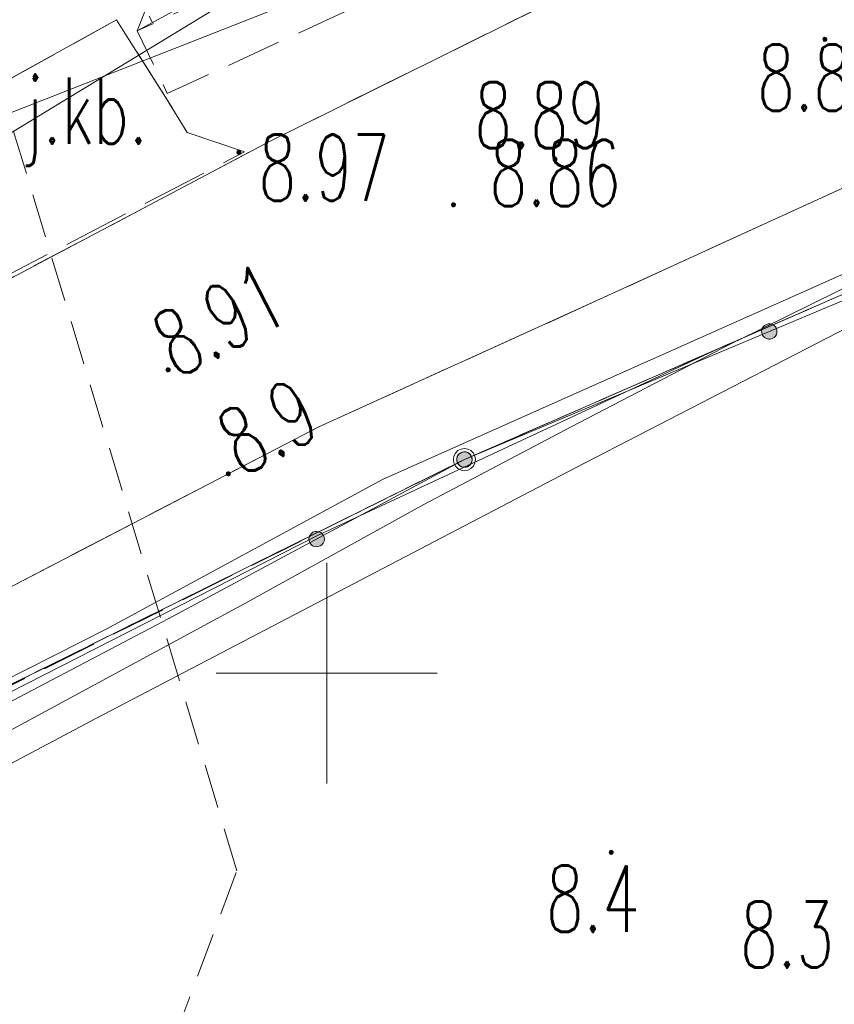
# Model space of a CAD drawing. Header units: millimetres. Extents: x -367306 to 168495, y -187323 to 82034.
# Tile 112 of 170: x -37412 to -18962, y 21478 to 43780. Entities that reach past the tile are written whole.
import ezdxf

# ---------------------------------------------------------------- set-up
doc = ezdxf.new("R2010")
doc.units = ezdxf.units.MM
doc.header["$MEASUREMENT"] = 0
for name, pattern in [('L_0_03', [1000, 500, -500]), ('L_0_04', [1500, 1000, -500]), ('L_0_05', [1750, 1250, -500]), ('L_0_06', [2000, 1500, -500])]:
    doc.linetypes.add(name, pattern=pattern)
for name, color, linetype, lineweight in [('Nowe_0_Nr_pióra__9', 7, 'Continuous', 13), ('Nowe_EGDE_Nr_pióra__8', 7, 'Continuous', 13), ('Nowe_EGDE_Nr_pióra__9', 7, 'Continuous', 13), ('Nowe_EGKK_Nr_pióra__8', 7, 'Continuous', 13), ('Nowe_EGKK_Nr_pióra__9', 7, 'Continuous', 13), ('Nowe_EGPG_Nr_pióra__8', 7, 'Continuous', 13), ('Nowe_EGPG_Nr_pióra__9', 7, 'Continuous', 13), ('Nowe_EGUG_Nr_pióra__8', 7, 'Continuous', 13), ('Nowe_EGUG_Nr_pióra__9', 7, 'Continuous', 13), ('Nowe_OTKC_Nr_pióra__8', 7, 'Continuous', 13), ('Nowe_OTKC_Nr_pióra__9', 7, 'Continuous', 13), ('Nowe_OTKJ_Nr_pióra__8', 7, 'Continuous', 13), ('Nowe_OTKJ_Nr_pióra__9', 7, 'Continuous', 13), ('Nowe_OTKJ_O_Nr_pióra__8', 7, 'Continuous', 13), ('Nowe_OTKK_Nr_pióra__8', 7, 'Continuous', 13), ('Nowe_OTKK_Nr_pióra__9', 7, 'Continuous', 13), ('Nowe_OTOO_Nr_pióra__7', 7, 'Continuous', 13), ('Nowe_OTOO_Nr_pióra__8', 7, 'Continuous', 13), ('Nowe_OTOO_Nr_pióra__9', 7, 'Continuous', 13), ('Nowe_OTRK_Nr_pióra__8', 7, 'Continuous', 13), ('Nowe_OTRK_Nr_pióra__9', 7, 'Continuous', 13), ('Nowe_OTRN_Nr_pióra__7', 7, 'Continuous', 13), ('Nowe_OTRN_Nr_pióra__8', 7, 'Continuous', 13), ('Nowe_OTRN_Nr_pióra__9', 7, 'Continuous', 13), ('Nowe_OTRN_O_Nr_pióra__8', 7, 'Continuous', 13), ('Nowe_OTRS_Nr_pióra__7', 7, 'Continuous', 13), ('Nowe_OTRS_Nr_pióra__8', 7, 'Continuous', 13), ('Nowe_OTRS_Nr_pióra__9', 7, 'Continuous', 13), ('Nowe_OTRS_O_Nr_pióra__8', 7, 'Continuous', 13), ('Nowe_siatka_Nr_pióra__9', 7, 'Continuous', 13), ('Nowe_SUEP_Nr_pióra__8', 7, 'Continuous', 13), ('Nowe_SUEP_Nr_pióra__9', 7, 'Continuous', 13), ('Nowe_SUKP_Nr_pióra__9', 7, 'Continuous', 13), ('Nowe_SUTP_Nr_pióra__8', 7, 'Continuous', 13), ('Nowe_SUTP_Nr_pióra__9', 7, 'Continuous', 13)]:
    doc.layers.add(name, color=color, linetype=linetype, lineweight=lineweight)
doc.styles.add('STYL_AUTOMATYCZNY_3', font='Simplex.shx')

msp = doc.modelspace()

# ---------------------------------------------------------------- hatches: boundary and pattern name
at = {"layer": 'Nowe_OTOO_Nr_pióra__7', "linetype": 'Continuous', "lineweight": 13}
for points in [[(-20272, 36784.7), (-20295.1, 36824.2), (-20327.5, 36856.3), (-20367.2, 36879), (-20411.4, 36890.6), (-20457.1, 36890.4), (-20501.1, 36878.3), (-20540.6, 36855.3), (-20572.7, 36822.8), (-20595.4, 36783.2), (-20607, 36739), (-20606.8, 36693.3), (-20594.7, 36649.2), (-20571.7, 36609.8), (-20539.2, 36577.6), (-20499.6, 36555), (-20455.4, 36543.4), (-20409.7, 36543.6), (-20365.6, 36555.6), (-20326.2, 36578.7), (-20294, 36611.1), (-20271.4, 36650.8), (-20259.8, 36695), (-20260, 36740.7)], [(-20272, 36784.7), (-20295.1, 36824.2), (-20327.5, 36856.3), (-20367.2, 36879), (-20411.4, 36890.6), (-20457.1, 36890.4), (-20501.1, 36878.3), (-20540.6, 36855.3), (-20572.7, 36822.8), (-20595.4, 36783.2), (-20607, 36739), (-20606.8, 36693.3), (-20594.7, 36649.2), (-20571.7, 36609.8), (-20539.2, 36577.6), (-20499.6, 36555), (-20455.4, 36543.4), (-20409.7, 36543.6), (-20365.6, 36555.6), (-20326.2, 36578.7), (-20294, 36611.1), (-20271.4, 36650.8), (-20259.8, 36695), (-20260, 36740.7)], [(-27492.5, 33734), (-27465.8, 33697), (-27430.4, 33668.1), (-27388.7, 33649.4), (-27343.6, 33642.1), (-27298.1, 33646.7), (-27255.4, 33662.9), (-27218.4, 33689.6), (-27189.5, 33725), (-27170.8, 33766.7), (-27163.5, 33811.8), (-27168.1, 33857.2), (-27184.3, 33899.9), (-27211, 33937), (-27246.4, 33965.9), (-27288.1, 33984.6), (-27333.2, 33991.9), (-27378.6, 33987.3), (-27421.3, 33971.1), (-27458.4, 33944.4), (-27487.3, 33909), (-27506, 33867.3), (-27513.3, 33822.2), (-27508.7, 33776.8)], [(-27177, 33884.7), (-27200.1, 33924.2), (-27232.5, 33956.3), (-27272.2, 33979), (-27316.4, 33990.6), (-27362.1, 33990.4), (-27406.1, 33978.3), (-27445.6, 33955.3), (-27477.7, 33922.8), (-27500.4, 33883.2), (-27512, 33839), (-27511.8, 33793.3), (-27499.7, 33749.2), (-27476.7, 33709.8), (-27444.2, 33677.6), (-27404.6, 33655), (-27360.4, 33643.4), (-27314.7, 33643.6), (-27270.6, 33655.6), (-27231.2, 33678.7), (-27199, 33711.1), (-27176.4, 33750.8), (-27164.8, 33795), (-27165, 33840.7)], [(-30840.5, 31932), (-30813.8, 31895), (-30778.4, 31866.1), (-30736.8, 31847.4), (-30691.7, 31840.1), (-30646.2, 31844.7), (-30603.5, 31860.9), (-30566.5, 31887.6), (-30537.6, 31923), (-30518.8, 31964.7), (-30511.5, 32009.8), (-30516.1, 32055.2), (-30532.3, 32097.9), (-30559.1, 32135), (-30594.5, 32163.9), (-30636.1, 32182.6), (-30681.2, 32189.9), (-30726.7, 32185.3), (-30769.4, 32169.1), (-30806.4, 32142.4), (-30835.3, 32107), (-30854.1, 32065.3), (-30861.4, 32020.2), (-30856.8, 31974.7)], [(-30840.5, 31932), (-30813.8, 31895), (-30778.4, 31866.1), (-30736.8, 31847.4), (-30691.7, 31840.1), (-30646.2, 31844.7), (-30603.5, 31860.9), (-30566.5, 31887.6), (-30537.6, 31923), (-30518.8, 31964.7), (-30511.5, 32009.8), (-30516.1, 32055.2), (-30532.3, 32097.9), (-30559.1, 32135), (-30594.5, 32163.9), (-30636.1, 32182.6), (-30681.2, 32189.9), (-30726.7, 32185.3), (-30769.4, 32169.1), (-30806.4, 32142.4), (-30835.3, 32107), (-30854.1, 32065.3), (-30861.4, 32020.2), (-30856.8, 31974.7)]]:
    msp.add_hatch(color=7, dxfattribs=at).paths.add_polyline_path(points)
at = {"layer": 'Nowe_OTRN_Nr_pióra__7', "linetype": 'Continuous', "lineweight": 13}
for points in [[(-32732.2, 33493.1), (-32730.7, 33481.4), (-32726.2, 33470.6), (-32719.1, 33461.2), (-32709.7, 33454.1), (-32698.9, 33449.6), (-32687.2, 33448.1), (-32675.6, 33449.6), (-32664.7, 33454.1), (-32655.4, 33461.2), (-32648.3, 33470.6), (-32643.8, 33481.4), (-32642.2, 33493.1), (-32643.8, 33504.7), (-32648.3, 33515.6), (-32655.4, 33524.9), (-32664.7, 33532), (-32675.6, 33536.5), (-32687.2, 33538.1), (-32698.9, 33536.5), (-32709.7, 33532), (-32719.1, 33524.9), (-32726.2, 33515.6), (-32730.7, 33504.7)], [(-24058.2, 24919), (-24056.6, 24907.3), (-24052.1, 24896.5), (-24045, 24887.2), (-24035.7, 24880), (-24024.8, 24875.5), (-24013.2, 24874), (-24001.5, 24875.5), (-23990.7, 24880), (-23981.3, 24887.2), (-23974.2, 24896.5), (-23969.7, 24907.3), (-23968.2, 24919), (-23969.7, 24930.6), (-23974.2, 24941.5), (-23981.3, 24950.8), (-23990.7, 24958), (-24001.5, 24962.5), (-24013.2, 24964), (-24024.8, 24962.5), (-24035.7, 24958), (-24045, 24950.8), (-24052.1, 24941.5), (-24056.6, 24930.6)]]:
    msp.add_hatch(color=7, dxfattribs=at).paths.add_polyline_path(points)
at = {"layer": 'Nowe_OTRS_Nr_pióra__7', "linetype": 'Continuous', "lineweight": 13}
for points in [[(-19219, 43335.4), (-19217.5, 43323.7), (-19213, 43312.9), (-19205.9, 43303.6), (-19196.5, 43296.4), (-19185.7, 43291.9), (-19174, 43290.4), (-19162.4, 43291.9), (-19151.5, 43296.4), (-19142.2, 43303.6), (-19135.1, 43312.9), (-19130.6, 43323.7), (-19129, 43335.4), (-19130.6, 43347), (-19135.1, 43357.9), (-19142.2, 43367.2), (-19151.5, 43374.4), (-19162.4, 43378.8), (-19174, 43380.4), (-19185.7, 43378.8), (-19196.5, 43374.4), (-19205.9, 43367.2), (-19213, 43357.9), (-19217.5, 43347)], [(-32493.4, 40778.2), (-32491.9, 40766.5), (-32487.4, 40755.7), (-32480.3, 40746.4), (-32470.9, 40739.2), (-32460.1, 40734.7), (-32448.4, 40733.2), (-32436.8, 40734.7), (-32425.9, 40739.2), (-32416.6, 40746.4), (-32409.5, 40755.7), (-32405, 40766.5), (-32403.4, 40778.2), (-32405, 40789.8), (-32409.5, 40800.7), (-32416.6, 40810), (-32425.9, 40817.1), (-32436.8, 40821.6), (-32448.4, 40823.2), (-32460.1, 40821.6), (-32470.9, 40817.1), (-32480.3, 40810), (-32487.4, 40800.7), (-32491.9, 40789.8)], [(-25332.6, 40621.9), (-25331.1, 40610.2), (-25326.6, 40599.4), (-25319.4, 40590), (-25310.1, 40582.9), (-25299.3, 40578.4), (-25287.6, 40576.9), (-25276, 40578.4), (-25265.1, 40582.9), (-25255.8, 40590), (-25248.7, 40599.4), (-25244.2, 40610.2), (-25242.6, 40621.9), (-25244.2, 40633.5), (-25248.7, 40644.4), (-25255.8, 40653.7), (-25265.1, 40660.8), (-25276, 40665.3), (-25287.6, 40666.9), (-25299.3, 40665.3), (-25310.1, 40660.8), (-25319.4, 40653.7), (-25326.6, 40644.4), (-25331.1, 40633.5)], [(-27633.4, 39587), (-27631.8, 39575.3), (-27627.4, 39564.5), (-27620.2, 39555.2), (-27610.9, 39548), (-27600, 39543.5), (-27588.4, 39542), (-27576.7, 39543.5), (-27565.9, 39548), (-27556.6, 39555.2), (-27549.4, 39564.5), (-27544.9, 39575.3), (-27543.4, 39587), (-27544.9, 39598.6), (-27549.4, 39609.5), (-27556.6, 39618.8), (-27565.9, 39626), (-27576.7, 39630.4), (-27588.4, 39632), (-27600, 39630.4), (-27610.9, 39626), (-27620.2, 39618.8), (-27627.4, 39609.5), (-27631.8, 39598.6)], [(-34094.4, 35848.7), (-34092.8, 35837), (-34088.3, 35826.2), (-34081.2, 35816.9), (-34071.9, 35809.7), (-34061, 35805.2), (-34049.4, 35803.7), (-34037.7, 35805.2), (-34026.9, 35809.7), (-34017.5, 35816.9), (-34010.4, 35826.2), (-34005.9, 35837), (-34004.4, 35848.7), (-34005.9, 35860.3), (-34010.4, 35871.2), (-34017.5, 35880.5), (-34026.9, 35887.7), (-34037.7, 35892.2), (-34049.4, 35893.7), (-34061, 35892.2), (-34071.9, 35887.7), (-34081.2, 35880.5), (-34088.3, 35871.2), (-34092.8, 35860.3)]]:
    msp.add_hatch(color=7, dxfattribs=at).paths.add_polyline_path(points)

# ---------------------------------------------------------------- linework, layer by layer
at = {"layer": 'Nowe_0_Nr_pióra__9', "color": 7, "linetype": 'L_0_04', "lineweight": 13}
msp.add_lwpolyline([(-54175.8, -16615), (-36542.5, 13691.6), (-32491.5, 24497.6), (-41006.9, 52709.3), (-354.8, 78621.1), (4924.1, 35501.4), (-2954.1, 7738.8), (31962.3, -8247.3), (46488.5, 22925.7), (96328.3, 3296.1), (84395.1, -59501.6), (78496.2, -91288.2), (63259, -147476.2), (43808.2, -176834.2), (-26519.8, -152286.8), (-79150.4, -133916.5), (-87259.9, -85957.4)], close=True, dxfattribs=at)
at = {"layer": 'Nowe_EGDE_Nr_pióra__8', "color": 7, "linetype": 'Continuous', "lineweight": 13}
msp.add_line((-27338.4, 33817), (-27338.3, 33817), dxfattribs=at)
msp.add_line((-27338.4, 33817), (-27338.3, 33817), dxfattribs=at)
at = {"layer": 'Nowe_EGDE_Nr_pióra__9', "color": 7, "linetype": 'Continuous', "lineweight": 13, "flags": 128}
for points in [[(-13708.4, 39767), (-27338.4, 33817)], [(-27338.4, 33817), (-13708.4, 39767)], [(-27338.4, 33817), (-42678.4, 26207)], [(-42678.4, 26207), (-27338.4, 33817)]]:
    msp.add_lwpolyline(points, dxfattribs=at)
at = {"layer": 'Nowe_EGKK_Nr_pióra__8', "color": 7, "linetype": 'Continuous', "lineweight": 13}
msp.add_line((-27338.4, 33817), (-27338.3, 33817), dxfattribs=at)
at = {"layer": 'Nowe_EGKK_Nr_pióra__9', "color": 7, "linetype": 'L_0_06', "lineweight": 13, "flags": 128}
for points in [[(-13708.4, 39767), (-27338.4, 33817)], [(-27338.4, 33817), (-42678.4, 26207)]]:
    msp.add_lwpolyline(points, dxfattribs=at)
at = {"layer": 'Nowe_EGPG_Nr_pióra__8', "color": 7, "linetype": 'Continuous', "lineweight": 13}
for p, q in [((-27540.6, 33963.9), (-27540.6, 33963.9)), ((-27485.3, 34019.2), (-27485.3, 34019.2)), ((-27415.6, 34054.7), (-27415.6, 34054.7)), ((-27338.4, 34067), (-27338.3, 34067)), ((-27261.1, 34054.7), (-27261.1, 34054.7)), ((-27191.4, 34019.2), (-27191.4, 34019.2)), ((-27136.1, 33963.9), (-27136.1, 33963.9)), ((-27588.4, 33817), (-27588.3, 33817)), ((-27576.1, 33894.2), (-27576.1, 33894.2)), ((-27576.1, 33739.7), (-27576.1, 33739.7)), ((-27100.6, 33894.2), (-27100.6, 33894.2)), ((-27100.6, 33739.7), (-27100.6, 33739.7)), ((-27088.4, 33817), (-27088.3, 33817)), ((-27540.6, 33670), (-27540.6, 33670)), ((-27485.3, 33614.7), (-27485.3, 33614.7)), ((-27415.6, 33579.2), (-27415.6, 33579.2)), ((-27338.4, 33567), (-27338.3, 33567)), ((-27261.1, 33579.2), (-27261.1, 33579.2)), ((-27191.4, 33614.7), (-27191.4, 33614.7)), ((-27136.1, 33670), (-27136.1, 33670))]:
    msp.add_line(p, q, dxfattribs=at)
at = {"layer": 'Nowe_EGPG_Nr_pióra__9', "color": 7, "linetype": 'Continuous', "lineweight": 13, "flags": 128}
msp.add_lwpolyline([(-27338.4, 34067), (-27261.1, 34054.7), (-27191.4, 34019.2), (-27136.1, 33963.9), (-27100.6, 33894.2), (-27088.4, 33817), (-27100.6, 33739.7), (-27136.1, 33670), (-27191.4, 33614.7), (-27261.1, 33579.2), (-27338.4, 33567), (-27415.6, 33579.2), (-27485.3, 33614.7), (-27540.6, 33670), (-27576.1, 33739.7), (-27588.4, 33817), (-27576.1, 33894.2), (-27540.6, 33963.9), (-27485.3, 34019.2), (-27415.6, 34054.7)], close=True, dxfattribs=at)
at = {"layer": 'Nowe_EGUG_Nr_pióra__8', "color": 7, "linetype": 'Continuous', "lineweight": 13}
msp.add_line((-27338.4, 33817), (-27338.3, 33817), dxfattribs=at)
msp.add_line((-27338.4, 33817), (-27338.3, 33817), dxfattribs=at)
at = {"layer": 'Nowe_EGUG_Nr_pióra__9', "color": 7, "linetype": 'L_0_03', "lineweight": 13, "flags": 128}
for points in [[(-13708.4, 39767), (-27338.4, 33817)], [(-27338.4, 33817), (-13708.4, 39767)], [(-27338.4, 33817), (-42678.4, 26207)], [(-42678.4, 26207), (-27338.4, 33817)]]:
    msp.add_lwpolyline(points, dxfattribs=at)
at = {"layer": 'Nowe_OTKC_Nr_pióra__8', "color": 7, "linetype": 'Continuous', "lineweight": 13}
for p, q in [((-34748.4, 43527), (-34748.3, 43527)), ((-34068.4, 42107), (-34068.3, 42107)), ((-21133.6, 36525.6), (-21133.5, 36525.6)), ((-27338.4, 33817), (-27338.3, 33817))]:
    msp.add_line(p, q, dxfattribs=at)
at = {"layer": 'Nowe_OTKC_Nr_pióra__9', "color": 7, "linetype": 'L_0_05', "lineweight": 13, "flags": 128}
msp.add_lwpolyline([(-5598.4, 56467), (-6528.4, 56027), (-13758.4, 53107), (-18528.4, 51077), (-24978.4, 48047), (-34748.4, 43527), (-34068.4, 42107), (-24428.4, 46547), (-17758.4, 49657), (-13148.4, 51617), (-5158.4, 54897)], close=True, dxfattribs=at)
msp.add_lwpolyline([(40931.6, 50687), (33461.6, 50317), (33441.6, 49927), (19970.9, 48535.2), (14602.6, 47479.5), (7131.6, 45977), (-1038.4, 43667), (-10544.6, 40736.8), (-13708.4, 39767), (-21133.6, 36525.6), (-27338.4, 33817), (-48382.6, 23335.5), (-59063, 17959.1)], dxfattribs=at)
at = {"layer": 'Nowe_OTKJ_Nr_pióra__8', "color": 7, "linetype": 'Continuous', "lineweight": 13}
for p, q in [((-35218.4, 43777), (-35218.3, 43777)), ((-35028.4, 43477), (-35028.3, 43477)), ((-34108.4, 42027), (-34108.3, 42027)), ((-33618.4, 41227), (-33618.3, 41227)), ((-31757.2, 41020.6), (-31757.1, 41020.6)), ((-32318.4, 40787), (-32318.3, 40787)), ((-24257.2, 37455), (-24257.2, 37455)), ((-30634, 34559.6), (-30633.9, 34559.6))]:
    msp.add_line(p, q, dxfattribs=at)
at = {"layer": 'Nowe_OTKJ_Nr_pióra__9', "color": 7, "linetype": 'L_0_06', "lineweight": 13, "flags": 128}
for points in [[(44431.6, 60337), (41121.6, 60287), (36481.6, 60087), (30239.1, 59701.8), (18438.5, 58384.9), (10852.6, 57045.4), (2541.6, 54977), (-1278.4, 53997), (-4448.4, 53057), (-5568.4, 52657), (-12197.4, 50105.1), (-15977.6, 48581.7), (-22649.3, 45535), (-31757.2, 41020.6), (-39308, 37027.9), (-42310.2, 35440.9), (-54669.1, 28838.8), (-59956, 26040.8)], [(-59229.9, 19469.7), (-44819.2, 27191.1), (-30634, 34559.6), (-24257.2, 37455), (-18281, 40190.7), (-13554.2, 41959.5), (-5076.3, 44551.6), (7270.2, 48067.6), (16773.8, 50269), (23239.5, 51190.7), (32222.6, 51752.2), (41031.6, 52197), (46301.6, 52177), (52141.6, 51957), (55391.6, 51677), (57841.6, 51437), (60391.6, 51097), (62981.6, 50677), (65321.6, 50227), (67061.6, 49737), (68881.6, 48917), (70241.6, 47997), (71571.6, 46717), (72751.6, 45147), (73551.6, 43807), (74461.6, 42007), (75151.6, 40047), (75448.6, 38664.6), (83358.5, 36552.2), (83731.6, 38027), (84411.6, 39397), (85301.6, 40597), (86741.6, 42017), (88101.6, 42727), (89591.6, 42997), (91121.6, 42927), (92551.6, 42547), (93881.6, 41847), (94981.6, 40827), (95821.6, 39547), (96561.6, 37677), (96991.6, 36157), (97101.6, 34757)]]:
    msp.add_lwpolyline(points, dxfattribs=at)
msp.add_lwpolyline([(-32318.4, 40787), (-33618.4, 41227), (-34108.4, 42027), (-35028.4, 43477), (-35218.4, 43777), (-40298.4, 40967), (-39368.4, 38857), (-39578.4, 37007)], close=True, dxfattribs=at)
at = {"layer": 'Nowe_OTKK_Nr_pióra__8', "color": 7, "linetype": 'Continuous', "lineweight": 13}
for p, q in [((-35218.4, 43777), (-35218.3, 43777)), ((-35028.4, 43477), (-35028.3, 43477)), ((-34108.4, 42027), (-34108.3, 42027)), ((-33618.4, 41227), (-33618.3, 41227)), ((-31757.2, 41020.6), (-31757.1, 41020.6)), ((-32318.4, 40787), (-32318.3, 40787)), ((-24257.2, 37455), (-24257.2, 37455)), ((-30634, 34559.6), (-30633.9, 34559.6))]:
    msp.add_line(p, q, dxfattribs=at)
at = {"layer": 'Nowe_OTKK_Nr_pióra__9', "color": 7, "linetype": 'Continuous', "lineweight": 13, "flags": 128}
for points in [[(-54669.1, 28838.8), (-42310.2, 35440.9), (-39308, 37027.9), (-31757.2, 41020.6), (-22649.3, 45535), (-15977.6, 48581.7), (-12197.4, 50105.1), (-5568.4, 52657), (-4448.4, 53057), (-1278.4, 53997), (2541.6, 54977), (10783.8, 57027.3)], [(-59229.9, 19469.7), (-44819.2, 27191.1), (-30634, 34559.6), (-24257.2, 37455), (-18281, 40190.7), (-13554.2, 41959.5), (-5076.3, 44551.6), (7270.2, 48067.6), (16773.8, 50269)], [(-32318.4, 40787), (-33618.4, 41227), (-34108.4, 42027), (-35028.4, 43477), (-35218.4, 43777), (-40298.4, 40967), (-39368.4, 38857), (-39578.4, 37007)]]:
    msp.add_lwpolyline(points, dxfattribs=at)
at = {"layer": 'Nowe_OTOO_Nr_pióra__8', "color": 7, "linetype": 'Continuous', "lineweight": 13}
for p, q in [((-20572.7, 36822.8), (-20572.7, 36822.8)), ((-20572.7, 36822.8), (-20572.7, 36822.8)), ((-20540.6, 36855.3), (-20540.5, 36855.3)), ((-20540.6, 36855.3), (-20540.5, 36855.3)), ((-20501.1, 36878.3), (-20501.1, 36878.3)), ((-20501.1, 36878.3), (-20501.1, 36878.3)), ((-20457.1, 36890.4), (-20457, 36890.4)), ((-20457.1, 36890.4), (-20457, 36890.4)), ((-20411.4, 36890.6), (-20411.3, 36890.6)), ((-20411.4, 36890.6), (-20411.3, 36890.6)), ((-20367.2, 36879), (-20367.2, 36879)), ((-20367.2, 36879), (-20367.2, 36879)), ((-20327.5, 36856.3), (-20327.5, 36856.3)), ((-20327.5, 36856.3), (-20327.5, 36856.3)), ((-20295.1, 36824.2), (-20295, 36824.2)), ((-20295.1, 36824.2), (-20295, 36824.2)), ((-20607, 36739), (-20606.9, 36739)), ((-20607, 36739), (-20606.9, 36739)), ((-20606.8, 36693.3), (-20606.7, 36693.3)), ((-20606.8, 36693.3), (-20606.7, 36693.3)), ((-20595.4, 36783.2), (-20595.3, 36783.2)), ((-20595.4, 36783.2), (-20595.3, 36783.2)), ((-20594.7, 36649.2), (-20594.7, 36649.2)), ((-20594.7, 36649.2), (-20594.7, 36649.2)), ((-20571.7, 36609.8), (-20571.6, 36609.8)), ((-20571.7, 36609.8), (-20571.6, 36609.8)), ((-20539.2, 36577.6), (-20539.2, 36577.6)), ((-20539.2, 36577.6), (-20539.2, 36577.6)), ((-20326.2, 36578.7), (-20326.1, 36578.7)), ((-20326.2, 36578.7), (-20326.1, 36578.7)), ((-20294, 36611.1), (-20294, 36611.1)), ((-20294, 36611.1), (-20294, 36611.1)), ((-20272, 36784.7), (-20272, 36784.7)), ((-20272, 36784.7), (-20272, 36784.7)), ((-20271.4, 36650.8), (-20271.3, 36650.8)), ((-20271.4, 36650.8), (-20271.3, 36650.8)), ((-20260, 36740.7), (-20259.9, 36740.7)), ((-20260, 36740.7), (-20259.9, 36740.7)), ((-20259.8, 36695), (-20259.7, 36695)), ((-20259.8, 36695), (-20259.7, 36695)), ((-20499.6, 36555), (-20499.5, 36555)), ((-20499.6, 36555), (-20499.5, 36555)), ((-20455.4, 36543.4), (-20455.3, 36543.4)), ((-20455.4, 36543.4), (-20455.3, 36543.4)), ((-20409.7, 36543.6), (-20409.6, 36543.6)), ((-20409.7, 36543.6), (-20409.6, 36543.6)), ((-20365.6, 36555.6), (-20365.6, 36555.6)), ((-20365.6, 36555.6), (-20365.6, 36555.6)), ((-27487.3, 33909), (-27487.2, 33909)), ((-27477.7, 33922.8), (-27477.7, 33922.8)), ((-27458.4, 33944.4), (-27458.3, 33944.4)), ((-27445.6, 33955.3), (-27445.5, 33955.3)), ((-27421.3, 33971.1), (-27421.3, 33971.1)), ((-27406.1, 33978.3), (-27406.1, 33978.3)), ((-27378.6, 33987.3), (-27378.6, 33987.3)), ((-27362.1, 33990.4), (-27362, 33990.4)), ((-27333.2, 33991.9), (-27333.1, 33991.9)), ((-27316.4, 33990.6), (-27316.3, 33990.6)), ((-27288.1, 33984.6), (-27288, 33984.6)), ((-27272.2, 33979), (-27272.2, 33979)), ((-27246.4, 33965.9), (-27246.3, 33965.9)), ((-27232.5, 33956.3), (-27232.5, 33956.3)), ((-27211, 33937), (-27210.9, 33937)), ((-27200.1, 33924.2), (-27200, 33924.2)), ((-27184.3, 33899.9), (-27184.2, 33899.9)), ((-27513.3, 33822.2), (-27513.3, 33822.2)), ((-27512, 33839), (-27511.9, 33839)), ((-27511.8, 33793.3), (-27511.7, 33793.3)), ((-27508.7, 33776.8), (-27508.6, 33776.8)), ((-27506, 33867.3), (-27505.9, 33867.3)), ((-27500.4, 33883.2), (-27500.3, 33883.2)), ((-27499.7, 33749.2), (-27499.7, 33749.2)), ((-27492.5, 33734), (-27492.4, 33734)), ((-27476.7, 33709.8), (-27476.6, 33709.8)), ((-27465.8, 33697), (-27465.7, 33697)), ((-27444.2, 33677.6), (-27444.2, 33677.6)), ((-27338.4, 33817), (-27338.3, 33817)), ((-27338.4, 33817), (-27338.3, 33817)), ((-27231.2, 33678.7), (-27231.1, 33678.7)), ((-27218.4, 33689.6), (-27218.3, 33689.6)), ((-27199, 33711.1), (-27199, 33711.1)), ((-27189.5, 33725), (-27189.5, 33725)), ((-27177, 33884.7), (-27177, 33884.7)), ((-27176.4, 33750.8), (-27176.3, 33750.8)), ((-27170.8, 33766.7), (-27170.7, 33766.7)), ((-27168.1, 33857.2), (-27168, 33857.2)), ((-27165, 33840.7), (-27164.9, 33840.7)), ((-27164.8, 33795), (-27164.7, 33795)), ((-27163.5, 33811.8), (-27163.4, 33811.8)), ((-27430.4, 33668.1), (-27430.3, 33668.1)), ((-27404.6, 33655), (-27404.5, 33655)), ((-27388.7, 33649.4), (-27388.6, 33649.4)), ((-27360.4, 33643.4), (-27360.3, 33643.4)), ((-27343.6, 33642.1), (-27343.6, 33642.1)), ((-27314.7, 33643.6), (-27314.6, 33643.6)), ((-27298.1, 33646.7), (-27298.1, 33646.7)), ((-27270.6, 33655.6), (-27270.6, 33655.6)), ((-27255.4, 33662.9), (-27255.4, 33662.9)), ((-30806.4, 32142.4), (-30806.4, 32142.4)), ((-30806.4, 32142.4), (-30806.4, 32142.4)), ((-30769.4, 32169.1), (-30769.3, 32169.1)), ((-30769.4, 32169.1), (-30769.3, 32169.1)), ((-30726.7, 32185.3), (-30726.6, 32185.3)), ((-30726.7, 32185.3), (-30726.6, 32185.3)), ((-30681.2, 32189.9), (-30681.2, 32189.9)), ((-30681.2, 32189.9), (-30681.2, 32189.9)), ((-30636.1, 32182.6), (-30636.1, 32182.6)), ((-30636.1, 32182.6), (-30636.1, 32182.6)), ((-30594.5, 32163.9), (-30594.4, 32163.9)), ((-30594.5, 32163.9), (-30594.4, 32163.9)), ((-30559.1, 32135), (-30559, 32135)), ((-30559.1, 32135), (-30559, 32135)), ((-30861.4, 32020.2), (-30861.3, 32020.2)), ((-30861.4, 32020.2), (-30861.3, 32020.2)), ((-30856.8, 31974.7), (-30856.7, 31974.7)), ((-30856.8, 31974.7), (-30856.7, 31974.7)), ((-30854.1, 32065.3), (-30854, 32065.3)), ((-30854.1, 32065.3), (-30854, 32065.3)), ((-30840.5, 31932), (-30840.5, 31932)), ((-30840.5, 31932), (-30840.5, 31932)), ((-30835.3, 32107), (-30835.3, 32107)), ((-30835.3, 32107), (-30835.3, 32107)), ((-30813.8, 31895), (-30813.8, 31895)), ((-30813.8, 31895), (-30813.8, 31895)), ((-30537.6, 31923), (-30537.5, 31923)), ((-30537.6, 31923), (-30537.5, 31923)), ((-30532.3, 32097.9), (-30532.3, 32097.9)), ((-30532.3, 32097.9), (-30532.3, 32097.9)), ((-30518.8, 31964.7), (-30518.8, 31964.7)), ((-30518.8, 31964.7), (-30518.8, 31964.7)), ((-30516.1, 32055.2), (-30516.1, 32055.2)), ((-30516.1, 32055.2), (-30516.1, 32055.2)), ((-30511.5, 32009.8), (-30511.5, 32009.8)), ((-30511.5, 32009.8), (-30511.5, 32009.8)), ((-30778.4, 31866.1), (-30778.4, 31866.1)), ((-30778.4, 31866.1), (-30778.4, 31866.1)), ((-30736.8, 31847.4), (-30736.7, 31847.4)), ((-30736.8, 31847.4), (-30736.7, 31847.4)), ((-30691.7, 31840.1), (-30691.6, 31840.1)), ((-30691.7, 31840.1), (-30691.6, 31840.1)), ((-30646.2, 31844.7), (-30646.2, 31844.7)), ((-30646.2, 31844.7), (-30646.2, 31844.7)), ((-30603.5, 31860.9), (-30603.5, 31860.9)), ((-30603.5, 31860.9), (-30603.5, 31860.9)), ((-30566.5, 31887.6), (-30566.4, 31887.6)), ((-30566.5, 31887.6), (-30566.4, 31887.6)), ((-34034.5, 30213), (-34034.5, 30213))]:
    msp.add_line(p, q, dxfattribs=at)
at = {"layer": 'Nowe_OTOO_Nr_pióra__9', "color": 7, "linetype": 'Continuous', "lineweight": 13, "flags": 128}
for points in [[(15791.6, 42937), (14207.5, 47485.8), (-968.4, 43837), (-13528.4, 39617), (-27338.4, 33817)], [(-44486.2, 24726.2), (-34034.5, 30213), (-27338.4, 33817)]]:
    msp.add_lwpolyline(points, dxfattribs=at)
for points in [[(-20272, 36784.7), (-20295.1, 36824.2), (-20327.5, 36856.3), (-20367.2, 36879), (-20411.4, 36890.6), (-20457.1, 36890.4), (-20501.1, 36878.3), (-20540.6, 36855.3), (-20572.7, 36822.8), (-20595.4, 36783.2), (-20607, 36739), (-20606.8, 36693.3), (-20594.7, 36649.2), (-20571.7, 36609.8), (-20539.2, 36577.6), (-20499.6, 36555), (-20455.4, 36543.4), (-20409.7, 36543.6), (-20365.6, 36555.6), (-20326.2, 36578.7), (-20294, 36611.1), (-20271.4, 36650.8), (-20259.8, 36695), (-20260, 36740.7)], [(-20272, 36784.7), (-20295.1, 36824.2), (-20327.5, 36856.3), (-20367.2, 36879), (-20411.4, 36890.6), (-20457.1, 36890.4), (-20501.1, 36878.3), (-20540.6, 36855.3), (-20572.7, 36822.8), (-20595.4, 36783.2), (-20607, 36739), (-20606.8, 36693.3), (-20594.7, 36649.2), (-20571.7, 36609.8), (-20539.2, 36577.6), (-20499.6, 36555), (-20455.4, 36543.4), (-20409.7, 36543.6), (-20365.6, 36555.6), (-20326.2, 36578.7), (-20294, 36611.1), (-20271.4, 36650.8), (-20259.8, 36695), (-20260, 36740.7)], [(-27492.5, 33734), (-27465.8, 33697), (-27430.4, 33668.1), (-27388.7, 33649.4), (-27343.6, 33642.1), (-27298.1, 33646.7), (-27255.4, 33662.9), (-27218.4, 33689.6), (-27189.5, 33725), (-27170.8, 33766.7), (-27163.5, 33811.8), (-27168.1, 33857.2), (-27184.3, 33899.9), (-27211, 33937), (-27246.4, 33965.9), (-27288.1, 33984.6), (-27333.2, 33991.9), (-27378.6, 33987.3), (-27421.3, 33971.1), (-27458.4, 33944.4), (-27487.3, 33909), (-27506, 33867.3), (-27513.3, 33822.2), (-27508.7, 33776.8)], [(-27177, 33884.7), (-27200.1, 33924.2), (-27232.5, 33956.3), (-27272.2, 33979), (-27316.4, 33990.6), (-27362.1, 33990.4), (-27406.1, 33978.3), (-27445.6, 33955.3), (-27477.7, 33922.8), (-27500.4, 33883.2), (-27512, 33839), (-27511.8, 33793.3), (-27499.7, 33749.2), (-27476.7, 33709.8), (-27444.2, 33677.6), (-27404.6, 33655), (-27360.4, 33643.4), (-27314.7, 33643.6), (-27270.6, 33655.6), (-27231.2, 33678.7), (-27199, 33711.1), (-27176.4, 33750.8), (-27164.8, 33795), (-27165, 33840.7)], [(-30840.5, 31932), (-30813.8, 31895), (-30778.4, 31866.1), (-30736.8, 31847.4), (-30691.7, 31840.1), (-30646.2, 31844.7), (-30603.5, 31860.9), (-30566.5, 31887.6), (-30537.6, 31923), (-30518.8, 31964.7), (-30511.5, 32009.8), (-30516.1, 32055.2), (-30532.3, 32097.9), (-30559.1, 32135), (-30594.5, 32163.9), (-30636.1, 32182.6), (-30681.2, 32189.9), (-30726.7, 32185.3), (-30769.4, 32169.1), (-30806.4, 32142.4), (-30835.3, 32107), (-30854.1, 32065.3), (-30861.4, 32020.2), (-30856.8, 31974.7)], [(-30840.5, 31932), (-30813.8, 31895), (-30778.4, 31866.1), (-30736.8, 31847.4), (-30691.7, 31840.1), (-30646.2, 31844.7), (-30603.5, 31860.9), (-30566.5, 31887.6), (-30537.6, 31923), (-30518.8, 31964.7), (-30511.5, 32009.8), (-30516.1, 32055.2), (-30532.3, 32097.9), (-30559.1, 32135), (-30594.5, 32163.9), (-30636.1, 32182.6), (-30681.2, 32189.9), (-30726.7, 32185.3), (-30769.4, 32169.1), (-30806.4, 32142.4), (-30835.3, 32107), (-30854.1, 32065.3), (-30861.4, 32020.2), (-30856.8, 31974.7)]]:
    msp.add_lwpolyline(points, close=True, dxfattribs=at)
at = {"layer": 'Nowe_OTRK_Nr_pióra__8', "color": 7, "linetype": 'Continuous', "lineweight": 13}
for p, q in [((-34402.8, 43715.4), (-34402.8, 43715.4)), ((-34748.4, 43527), (-34748.3, 43527))]:
    msp.add_line(p, q, dxfattribs=at)
at = {"layer": 'Nowe_OTRK_Nr_pióra__9', "color": 7, "linetype": 'L_0_05', "lineweight": 13, "flags": 128}
msp.add_lwpolyline([(-34748.4, 43527), (-25248.4, 48707), (-19348.4, 51477), (-12948.4, 54547), (-6968.4, 57307), (-7218.4, 58237), (-13588.4, 56077), (-20248.4, 53027), (-25948.4, 50127), (-34238.4, 44847)], close=True, dxfattribs=at)
at = {"layer": 'Nowe_OTRK_Nr_pióra__9', "color": 7, "linetype": 'Continuous', "lineweight": 13, "flags": 128}
msp.add_lwpolyline([(-34402.8, 43715.4), (-34482.7, 43861.8)], dxfattribs=at)
at = {"layer": 'Nowe_OTRN_Nr_pióra__8', "color": 7, "linetype": 'Continuous', "lineweight": 13}
for p, q in [((-32732.2, 33493.1), (-32732.2, 33493.1)), ((-32730.7, 33504.7), (-32730.7, 33504.7)), ((-32730.7, 33481.4), (-32730.7, 33481.4)), ((-32726.2, 33515.6), (-32726.2, 33515.6)), ((-32726.2, 33470.6), (-32726.2, 33470.6)), ((-32719.1, 33524.9), (-32719, 33524.9)), ((-32719.1, 33461.2), (-32719, 33461.2)), ((-32709.7, 33532), (-32709.7, 33532)), ((-32709.7, 33454.1), (-32709.7, 33454.1)), ((-32698.9, 33536.5), (-32698.8, 33536.5)), ((-32687.2, 33538.1), (-32687.2, 33538.1)), ((-32675.6, 33536.5), (-32675.5, 33536.5)), ((-32664.7, 33532), (-32664.7, 33532)), ((-32664.7, 33454.1), (-32664.7, 33454.1)), ((-32655.4, 33524.9), (-32655.4, 33524.9)), ((-32655.4, 33461.2), (-32655.4, 33461.2)), ((-32648.3, 33515.6), (-32648.2, 33515.6)), ((-32648.3, 33470.6), (-32648.2, 33470.6)), ((-32643.8, 33504.7), (-32643.7, 33504.7)), ((-32643.8, 33481.4), (-32643.7, 33481.4)), ((-32642.2, 33493.1), (-32642.2, 33493.1)), ((-32698.9, 33449.6), (-32698.8, 33449.6)), ((-32687.2, 33448.1), (-32687.2, 33448.1)), ((-32675.6, 33449.6), (-32675.5, 33449.6)), ((-24058.2, 24919), (-24058.1, 24919)), ((-24056.6, 24930.6), (-24056.6, 24930.6)), ((-24056.6, 24907.3), (-24056.6, 24907.3)), ((-24052.1, 24941.5), (-24052.1, 24941.5)), ((-24052.1, 24896.5), (-24052.1, 24896.5)), ((-24045, 24950.8), (-24044.9, 24950.8)), ((-24045, 24887.2), (-24044.9, 24887.2)), ((-24035.7, 24958), (-24035.6, 24958)), ((-24035.7, 24880), (-24035.6, 24880)), ((-24024.8, 24962.5), (-24024.8, 24962.5)), ((-24024.8, 24875.5), (-24024.8, 24875.5)), ((-24013.2, 24964), (-24013.1, 24964)), ((-24013.2, 24874), (-24013.1, 24874)), ((-24001.5, 24962.5), (-24001.5, 24962.5)), ((-24001.5, 24875.5), (-24001.5, 24875.5)), ((-23990.7, 24958), (-23990.6, 24958)), ((-23990.7, 24880), (-23990.6, 24880)), ((-23981.3, 24950.8), (-23981.3, 24950.8)), ((-23981.3, 24887.2), (-23981.3, 24887.2)), ((-23974.2, 24941.5), (-23974.1, 24941.5)), ((-23974.2, 24896.5), (-23974.1, 24896.5)), ((-23969.7, 24930.6), (-23969.6, 24930.6)), ((-23969.7, 24907.3), (-23969.6, 24907.3)), ((-23968.2, 24919), (-23968.1, 24919))]:
    msp.add_line(p, q, dxfattribs=at)
at = {"layer": 'Nowe_OTRN_Nr_pióra__9', "color": 7, "linetype": 'Continuous', "lineweight": 13, "flags": 128}
for points in [[(-32732.2, 33493.1), (-32730.7, 33481.4), (-32726.2, 33470.6), (-32719.1, 33461.2), (-32709.7, 33454.1), (-32698.9, 33449.6), (-32687.2, 33448.1), (-32675.6, 33449.6), (-32664.7, 33454.1), (-32655.4, 33461.2), (-32648.3, 33470.6), (-32643.8, 33481.4), (-32642.2, 33493.1), (-32643.8, 33504.7), (-32648.3, 33515.6), (-32655.4, 33524.9), (-32664.7, 33532), (-32675.6, 33536.5), (-32687.2, 33538.1), (-32698.9, 33536.5), (-32709.7, 33532), (-32719.1, 33524.9), (-32726.2, 33515.6), (-32730.7, 33504.7)], [(-24058.2, 24919), (-24056.6, 24907.3), (-24052.1, 24896.5), (-24045, 24887.2), (-24035.7, 24880), (-24024.8, 24875.5), (-24013.2, 24874), (-24001.5, 24875.5), (-23990.7, 24880), (-23981.3, 24887.2), (-23974.2, 24896.5), (-23969.7, 24907.3), (-23968.2, 24919), (-23969.7, 24930.6), (-23974.2, 24941.5), (-23981.3, 24950.8), (-23990.7, 24958), (-24001.5, 24962.5), (-24013.2, 24964), (-24024.8, 24962.5), (-24035.7, 24958), (-24045, 24950.8), (-24052.1, 24941.5), (-24056.6, 24930.6)]]:
    msp.add_lwpolyline(points, close=True, dxfattribs=at)
at = {"layer": 'Nowe_OTRS_Nr_pióra__8', "color": 7, "linetype": 'Continuous', "lineweight": 13}
for p, q in [((-19219, 43335.4), (-19219, 43335.4)), ((-19217.5, 43347), (-19217.5, 43347)), ((-19217.5, 43323.7), (-19217.5, 43323.7)), ((-19213, 43357.9), (-19213, 43357.9)), ((-19213, 43312.9), (-19213, 43312.9)), ((-19205.9, 43367.2), (-19205.8, 43367.2)), ((-19205.9, 43303.6), (-19205.8, 43303.6)), ((-19196.5, 43374.4), (-19196.5, 43374.4)), ((-19196.5, 43296.4), (-19196.5, 43296.4)), ((-19185.7, 43378.8), (-19185.6, 43378.8)), ((-19185.7, 43291.9), (-19185.6, 43291.9)), ((-19174, 43380.4), (-19174, 43380.4)), ((-19174, 43290.4), (-19174, 43290.4)), ((-19162.4, 43378.8), (-19162.3, 43378.8)), ((-19162.4, 43291.9), (-19162.3, 43291.9)), ((-19151.5, 43374.4), (-19151.5, 43374.4)), ((-19151.5, 43296.4), (-19151.5, 43296.4)), ((-19142.2, 43367.2), (-19142.2, 43367.2)), ((-19142.2, 43303.6), (-19142.2, 43303.6)), ((-19135.1, 43357.9), (-19135, 43357.9)), ((-19135.1, 43312.9), (-19135, 43312.9)), ((-19130.6, 43347), (-19130.5, 43347)), ((-19130.6, 43323.7), (-19130.5, 43323.7)), ((-19129, 43335.4), (-19129, 43335.4)), ((-32470.9, 40817.1), (-32470.9, 40817.1)), ((-32460.1, 40821.6), (-32460, 40821.6)), ((-32448.4, 40823.2), (-32448.4, 40823.2)), ((-32436.8, 40821.6), (-32436.7, 40821.6)), ((-32425.9, 40817.1), (-32425.9, 40817.1)), ((-32493.4, 40778.2), (-32493.4, 40778.2)), ((-32491.9, 40789.8), (-32491.9, 40789.8)), ((-32491.9, 40766.5), (-32491.9, 40766.5)), ((-32487.4, 40800.7), (-32487.4, 40800.7)), ((-32487.4, 40755.7), (-32487.4, 40755.7)), ((-32480.3, 40810), (-32480.2, 40810)), ((-32480.3, 40746.4), (-32480.2, 40746.4)), ((-32470.9, 40739.2), (-32470.9, 40739.2)), ((-32460.1, 40734.7), (-32460, 40734.7)), ((-32448.4, 40733.2), (-32448.4, 40733.2)), ((-32436.8, 40734.7), (-32436.7, 40734.7)), ((-32425.9, 40739.2), (-32425.9, 40739.2)), ((-32416.6, 40810), (-32416.6, 40810)), ((-32416.6, 40746.4), (-32416.6, 40746.4)), ((-32409.5, 40800.7), (-32409.4, 40800.7)), ((-32409.5, 40755.7), (-32409.4, 40755.7)), ((-32405, 40789.8), (-32404.9, 40789.8)), ((-32405, 40766.5), (-32404.9, 40766.5)), ((-32403.4, 40778.2), (-32403.4, 40778.2)), ((-25332.6, 40621.9), (-25332.6, 40621.9)), ((-25331.1, 40633.5), (-25331, 40633.5)), ((-25331.1, 40610.2), (-25331, 40610.2)), ((-25326.6, 40644.4), (-25326.5, 40644.4)), ((-25326.6, 40599.4), (-25326.5, 40599.4)), ((-25319.4, 40653.7), (-25319.4, 40653.7)), ((-25319.4, 40590), (-25319.4, 40590)), ((-25310.1, 40660.8), (-25310.1, 40660.8)), ((-25299.3, 40665.3), (-25299.2, 40665.3)), ((-25287.6, 40666.9), (-25287.6, 40666.9)), ((-25276, 40665.3), (-25275.9, 40665.3)), ((-25265.1, 40660.8), (-25265.1, 40660.8)), ((-25255.8, 40653.7), (-25255.8, 40653.7)), ((-25255.8, 40590), (-25255.8, 40590)), ((-25248.7, 40644.4), (-25248.6, 40644.4)), ((-25248.7, 40599.4), (-25248.6, 40599.4)), ((-25244.2, 40633.5), (-25244.1, 40633.5)), ((-25244.2, 40610.2), (-25244.1, 40610.2)), ((-25242.6, 40621.9), (-25242.6, 40621.9)), ((-25310.1, 40582.9), (-25310.1, 40582.9)), ((-25299.3, 40578.4), (-25299.2, 40578.4)), ((-25287.6, 40576.9), (-25287.6, 40576.9)), ((-25276, 40578.4), (-25275.9, 40578.4)), ((-25265.1, 40582.9), (-25265.1, 40582.9)), ((-27633.4, 39587), (-27633.3, 39587)), ((-27631.8, 39598.6), (-27631.8, 39598.6)), ((-27631.8, 39575.3), (-27631.8, 39575.3)), ((-27627.4, 39609.5), (-27627.3, 39609.5)), ((-27627.4, 39564.5), (-27627.3, 39564.5)), ((-27620.2, 39618.8), (-27620.1, 39618.8)), ((-27620.2, 39555.2), (-27620.1, 39555.2)), ((-27610.9, 39626), (-27610.8, 39626)), ((-27610.9, 39548), (-27610.8, 39548)), ((-27600, 39630.4), (-27600, 39630.4)), ((-27600, 39543.5), (-27600, 39543.5)), ((-27588.4, 39632), (-27588.3, 39632)), ((-27588.4, 39542), (-27588.3, 39542)), ((-27576.7, 39630.4), (-27576.7, 39630.4)), ((-27576.7, 39543.5), (-27576.7, 39543.5)), ((-27565.9, 39626), (-27565.8, 39626)), ((-27565.9, 39548), (-27565.8, 39548)), ((-27556.6, 39618.8), (-27556.5, 39618.8)), ((-27556.6, 39555.2), (-27556.5, 39555.2)), ((-27549.4, 39609.5), (-27549.4, 39609.5)), ((-27549.4, 39564.5), (-27549.4, 39564.5)), ((-27544.9, 39598.6), (-27544.9, 39598.6)), ((-27544.9, 39575.3), (-27544.9, 39575.3)), ((-27543.4, 39587), (-27543.3, 39587)), ((-34094.4, 35848.7), (-34094.3, 35848.7)), ((-34092.8, 35860.3), (-34092.8, 35860.3)), ((-34092.8, 35837), (-34092.8, 35837)), ((-34088.3, 35871.2), (-34088.3, 35871.2)), ((-34088.3, 35826.2), (-34088.3, 35826.2)), ((-34081.2, 35880.5), (-34081.1, 35880.5)), ((-34081.2, 35816.9), (-34081.1, 35816.9)), ((-34071.9, 35887.7), (-34071.8, 35887.7)), ((-34071.9, 35809.7), (-34071.8, 35809.7)), ((-34061, 35892.2), (-34060.9, 35892.2)), ((-34061, 35805.2), (-34060.9, 35805.2)), ((-34049.4, 35893.7), (-34049.3, 35893.7)), ((-34049.4, 35803.7), (-34049.3, 35803.7)), ((-34037.7, 35892.2), (-34037.7, 35892.2)), ((-34037.7, 35805.2), (-34037.7, 35805.2)), ((-34026.9, 35887.7), (-34026.8, 35887.7)), ((-34026.9, 35809.7), (-34026.8, 35809.7)), ((-34017.5, 35880.5), (-34017.5, 35880.5)), ((-34017.5, 35816.9), (-34017.5, 35816.9)), ((-34010.4, 35871.2), (-34010.3, 35871.2)), ((-34010.4, 35826.2), (-34010.3, 35826.2)), ((-34005.9, 35860.3), (-34005.8, 35860.3)), ((-34005.9, 35837), (-34005.8, 35837)), ((-34004.4, 35848.7), (-34004.3, 35848.7))]:
    msp.add_line(p, q, dxfattribs=at)
at = {"layer": 'Nowe_OTRS_Nr_pióra__9', "color": 7, "linetype": 'Continuous', "lineweight": 13, "flags": 128}
for points in [[(-19219, 43335.4), (-19217.5, 43323.7), (-19213, 43312.9), (-19205.9, 43303.6), (-19196.5, 43296.4), (-19185.7, 43291.9), (-19174, 43290.4), (-19162.4, 43291.9), (-19151.5, 43296.4), (-19142.2, 43303.6), (-19135.1, 43312.9), (-19130.6, 43323.7), (-19129, 43335.4), (-19130.6, 43347), (-19135.1, 43357.9), (-19142.2, 43367.2), (-19151.5, 43374.4), (-19162.4, 43378.8), (-19174, 43380.4), (-19185.7, 43378.8), (-19196.5, 43374.4), (-19205.9, 43367.2), (-19213, 43357.9), (-19217.5, 43347)], [(-32493.4, 40778.2), (-32491.9, 40766.5), (-32487.4, 40755.7), (-32480.3, 40746.4), (-32470.9, 40739.2), (-32460.1, 40734.7), (-32448.4, 40733.2), (-32436.8, 40734.7), (-32425.9, 40739.2), (-32416.6, 40746.4), (-32409.5, 40755.7), (-32405, 40766.5), (-32403.4, 40778.2), (-32405, 40789.8), (-32409.5, 40800.7), (-32416.6, 40810), (-32425.9, 40817.1), (-32436.8, 40821.6), (-32448.4, 40823.2), (-32460.1, 40821.6), (-32470.9, 40817.1), (-32480.3, 40810), (-32487.4, 40800.7), (-32491.9, 40789.8)], [(-25332.6, 40621.9), (-25331.1, 40610.2), (-25326.6, 40599.4), (-25319.4, 40590), (-25310.1, 40582.9), (-25299.3, 40578.4), (-25287.6, 40576.9), (-25276, 40578.4), (-25265.1, 40582.9), (-25255.8, 40590), (-25248.7, 40599.4), (-25244.2, 40610.2), (-25242.6, 40621.9), (-25244.2, 40633.5), (-25248.7, 40644.4), (-25255.8, 40653.7), (-25265.1, 40660.8), (-25276, 40665.3), (-25287.6, 40666.9), (-25299.3, 40665.3), (-25310.1, 40660.8), (-25319.4, 40653.7), (-25326.6, 40644.4), (-25331.1, 40633.5)], [(-27633.4, 39587), (-27631.8, 39575.3), (-27627.4, 39564.5), (-27620.2, 39555.2), (-27610.9, 39548), (-27600, 39543.5), (-27588.4, 39542), (-27576.7, 39543.5), (-27565.9, 39548), (-27556.6, 39555.2), (-27549.4, 39564.5), (-27544.9, 39575.3), (-27543.4, 39587), (-27544.9, 39598.6), (-27549.4, 39609.5), (-27556.6, 39618.8), (-27565.9, 39626), (-27576.7, 39630.4), (-27588.4, 39632), (-27600, 39630.4), (-27610.9, 39626), (-27620.2, 39618.8), (-27627.4, 39609.5), (-27631.8, 39598.6)], [(-34094.4, 35848.7), (-34092.8, 35837), (-34088.3, 35826.2), (-34081.2, 35816.9), (-34071.9, 35809.7), (-34061, 35805.2), (-34049.4, 35803.7), (-34037.7, 35805.2), (-34026.9, 35809.7), (-34017.5, 35816.9), (-34010.4, 35826.2), (-34005.9, 35837), (-34004.4, 35848.7), (-34005.9, 35860.3), (-34010.4, 35871.2), (-34017.5, 35880.5), (-34026.9, 35887.7), (-34037.7, 35892.2), (-34049.4, 35893.7), (-34061, 35892.2), (-34071.9, 35887.7), (-34081.2, 35880.5), (-34088.3, 35871.2), (-34092.8, 35860.3)]]:
    msp.add_lwpolyline(points, close=True, dxfattribs=at)
at = {"layer": 'Nowe_siatka_Nr_pióra__9', "color": 7, "linetype": 'Continuous', "lineweight": 13, "flags": 128}
for points in [[(-30458.4, 26477), (-30458.4, 31477)], [(-32958.4, 28977), (-27958.4, 28977)]]:
    msp.add_lwpolyline(points, dxfattribs=at)
at = {"layer": 'Nowe_SUEP_Nr_pióra__8', "color": 7, "linetype": 'Continuous', "lineweight": 13}
for p, q in [((-21158.4, 36507), (-21158.3, 36507)), ((-21158.4, 36507), (-21158.3, 36507)), ((-21133.6, 36525.6), (-21133.5, 36525.6)), ((-21133.6, 36525.6), (-21133.5, 36525.6)), ((-21588.6, 36327), (-21588.5, 36327)), ((-21588.6, 36327), (-21588.5, 36327)), ((-24921.6, 34555.2), (-24921.5, 34555.2)), ((-24921.6, 34555.2), (-24921.5, 34555.2)), ((-29194.3, 33361.6), (-29194.3, 33361.6)), ((-29194.3, 33361.6), (-29194.3, 33361.6)), ((-28258.3, 32800.9), (-28258.2, 32800.9)), ((-28258.3, 32800.9), (-28258.2, 32800.9)), ((-30678.4, 32087), (-30678.3, 32087)), ((-30678.4, 32087), (-30678.3, 32087)), ((-32314, 30556.6), (-32313.9, 30556.6)), ((-32314, 30556.6), (-32313.9, 30556.6)), ((-35439.8, 29979.7), (-35439.8, 29979.7)), ((-35439.8, 29979.7), (-35439.8, 29979.7))]:
    msp.add_line(p, q, dxfattribs=at)
at = {"layer": 'Nowe_SUEP_Nr_pióra__9', "color": 7, "linetype": 'Continuous', "lineweight": 13, "flags": 128}
for points in [[(48815.7, 70914.2), (46331.6, 67357), (38161.6, 66457), (30161.6, 65417), (20941.6, 62917), (15831.6, 61627), (-1128.4, 57127), (-3898.4, 46647), (-4888.4, 42827), (-10188.4, 41157), (-13688.4, 40017), (-16628.4, 38737), (-21158.4, 36507)], [(48815.7, 70914.2), (46331.6, 67357), (38161.6, 66457), (30161.6, 65417), (20941.6, 62917), (15831.6, 61627), (-1128.4, 57127), (-3898.4, 46647), (-4888.4, 42827), (-10188.4, 41157), (-13688.4, 40017), (-16628.4, 38737), (-21158.4, 36507)], [(-49177.6, 23025.9), (-35439.8, 29979.7), (-29194.3, 33361.6), (-16985.5, 38812.1), (-12719.6, 40699.9), (-7915.2, 42783.2)], [(-49177.6, 23025.9), (-35439.8, 29979.7), (-29194.3, 33361.6), (-16985.5, 38812.1), (-12719.6, 40699.9), (-7915.2, 42783.2)], [(-58932.9, 16781.8), (-49594.5, 21465.8), (-38945, 26973.4), (-32314, 30556.6), (-28258.3, 32800.9), (-24921.6, 34555.2), (-21133.6, 36525.6)], [(-58932.9, 16781.8), (-49594.5, 21465.8), (-38945, 26973.4), (-32314, 30556.6), (-28258.3, 32800.9), (-24921.6, 34555.2), (-21133.6, 36525.6)], [(-48995.7, 22665.1), (-44228.4, 25187), (-30678.4, 32087), (-21588.6, 36327)], [(-48995.7, 22665.1), (-44228.4, 25187), (-30678.4, 32087), (-21588.6, 36327)]]:
    msp.add_lwpolyline(points, dxfattribs=at)
at = {"layer": 'Nowe_SUKP_Nr_pióra__9', "color": 7, "linetype": 'Continuous', "lineweight": 13, "flags": 128}
msp.add_lwpolyline([(-60120.7, 27531.2), (-25268.4, 48727)], dxfattribs=at)
at = {"layer": 'Nowe_SUTP_Nr_pióra__8', "color": 7, "linetype": 'Continuous', "lineweight": 13}
for p, q in [((-24841.2, 33624), (-24841.1, 33624)), ((-35688.2, 27949), (-35688.2, 27949))]:
    msp.add_line(p, q, dxfattribs=at)
at = {"layer": 'Nowe_SUTP_Nr_pióra__9', "color": 7, "linetype": 'Continuous', "lineweight": 13, "flags": 128}
for points in [[(-60572.8, 31622.9), (-56288.4, 33497), (-37658.4, 41657), (-31768.4, 43967), (-22478.4, 48387), (-11538.4, 52827)], [(-12908, 39750.4), (-16498, 37928.2), (-24841.2, 33624), (-35688.2, 27949), (-44665.9, 23184.4), (-58805.2, 15626.2)]]:
    msp.add_lwpolyline(points, dxfattribs=at)

# ---------------------------------------------------------------- texts
at = {"layer": 'Nowe_OTKJ_O_Nr_pióra__8', "color": 7, "linetype": 'Continuous', "lineweight": 13, "insert": (-37312.6, 40468.6), "char_height": 1500, "attachment_point": 7, "style": 'STYL_AUTOMATYCZNY_3'}
msp.add_mtext('\\A1;{\\W0.660000x;\\pql;\\FSimplex.shx;j.kb.}', dxfattribs=at)
at = {"layer": 'Nowe_OTRN_O_Nr_pióra__8', "color": 7, "linetype": 'Continuous', "lineweight": 13, "insert": (-32388.9, 33411), "char_height": 1500, "attachment_point": 7, "rotation": 27.4, "style": 'STYL_AUTOMATYCZNY_3'}
msp.add_mtext('\\A1;{\\W0.660000x;\\pql;\\FSimplex.shx;8.9}', dxfattribs=at)
at = {"layer": 'Nowe_OTRN_O_Nr_pióra__8', "color": 7, "linetype": 'Continuous', "lineweight": 13, "char_height": 1500, "attachment_point": 7, "style": 'STYL_AUTOMATYCZNY_3'}
for s, insert in [('\\A1;{\\W0.660000x;\\pql;\\FSimplex.shx;8.4}', (-25490, 23118.3)), ('\\A1;{\\W0.660000x;\\pql;\\FSimplex.shx;8.3}', (-21093.1, 22307.7))]:
    msp.add_mtext(s, dxfattribs=dict(at, insert=insert))
at = {"layer": 'Nowe_OTRS_O_Nr_pióra__8', "color": 7, "linetype": 'Continuous', "lineweight": 13, "char_height": 1500, "attachment_point": 7, "style": 'STYL_AUTOMATYCZNY_3'}
for s, insert in [('\\A1;{\\W0.660000x;\\pql;\\FSimplex.shx;8.82}', (-20705.3, 41717.3)), ('\\A1;{\\W0.660000x;\\pql;\\FSimplex.shx;8.89}', (-27113.1, 40867.2)), ('\\A1;{\\W0.660000x;\\pql;\\FSimplex.shx;8.97}', (-31998.3, 39679.8)), ('\\A1;{\\W0.660000x;\\pql;\\FSimplex.shx;8.86}', (-26767.7, 39559.3))]:
    msp.add_mtext(s, dxfattribs=dict(at, insert=insert))
at = {"layer": 'Nowe_OTRS_O_Nr_pióra__8', "color": 7, "linetype": 'Continuous', "lineweight": 13, "insert": (-33859.3, 35634.4), "char_height": 1500, "attachment_point": 7, "rotation": 27.4, "style": 'STYL_AUTOMATYCZNY_3'}
msp.add_mtext('\\A1;{\\W0.660000x;\\pql;\\FSimplex.shx;8.91}', dxfattribs=at)

doc.saveas('drawing.dxf')
